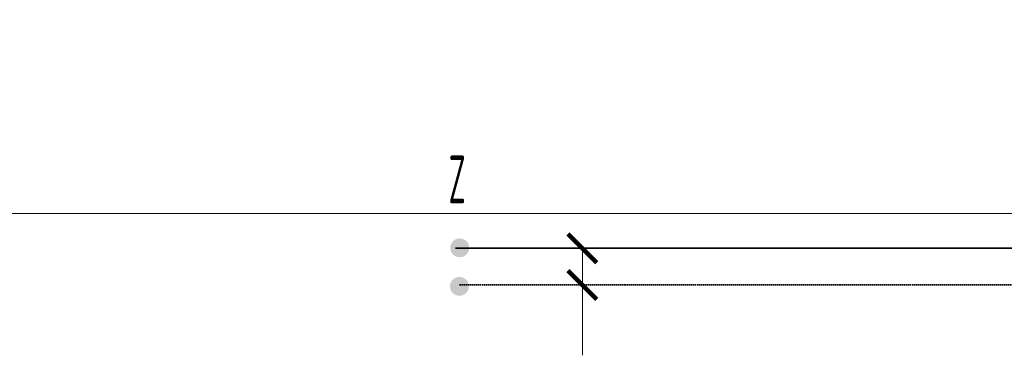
# Model space of a CAD drawing. Header units: millimetres. Extents: x 1279 to 58476, y -6899 to 74987.
# Tile 142 of 157: x 29250 to 31823, y -969 to -91. Entities that reach past the tile are written whole.
import ezdxf
from ezdxf.enums import TextEntityAlignment as Align

# ---------------------------------------------------------------- set-up
doc = ezdxf.new("R2010")
doc.units = ezdxf.units.MM
for name, pattern in [('phl_thick', [0]), ('VERDECKT', [9.525, 6.35, -3.175]), ('ČÁRKOVANÁ', [0.75, 0.5, -0.25])]:
    doc.linetypes.add(name, pattern=pattern)
for name, color, linetype, lineweight in [('JS_VYT_POPIS - OBECNĚ', 7, 'Continuous', 5), ('UT_KOTY - DIMENZE', 7, 'Continuous', 5), ('UT_POTRUBI - ZPÁTEČKA', 5, 'ČÁRKOVANÁ', 35), ('UT_SCHÉMA_PŘÍVOD', 10, 'Continuous', 35), ('UT_SCHÉMA_ZPÁTEČKA', 172, 'VERDECKT', 35), ('VZT_50 POPIS - OBECNE', 7, 'Continuous', 5)]:
    doc.layers.add(name, color=color, linetype=linetype, lineweight=lineweight)
doc.styles.add('ISOCP 2.5', font='isocp.shx', dxfattribs={"width": 0.6, "height": 2.5})
doc.styles.add('VZT_POPIS', font='isocp.shx', dxfattribs={"width": 0.6, "height": 125})

# ---------------------------------------------------------------- blocks, each defined once
blk = doc.blocks.new('_ArchTick')
at = {"color": 0, "linetype": 'ByBlock', "const_width": 0.15}
blk.add_lwpolyline([(-0.5, -0.5), (0.5, 0.5)], dxfattribs=at)

msp = doc.modelspace()

# ---------------------------------------------------------------- hatches: boundary and pattern name
at = {"layer": 'UT_SCHÉMA_PŘÍVOD'}
msp.add_hatch(color=256, dxfattribs=at).paths.add_polyline_path([(30375.1, -687.6, 1), (30424.4, -687.6, 1)])
at = {"layer": 'UT_SCHÉMA_ZPÁTEČKA', "ltscale": 0.3}
msp.add_hatch(color=256, dxfattribs=at).paths.add_polyline_path([(30423.6, -788.3, -1), (30374.3, -788.3, -1)])

# ---------------------------------------------------------------- linework, layer by layer
at = {"layer": 'UT_KOTY - DIMENZE'}
for points in [[(30720.1, -688.9), (30720.1, -968.7)], [(30720.1, -784.8), (30720.1, -968.7)]]:
    msp.add_lwpolyline(points, dxfattribs=at)
at = {"layer": 'UT_POTRUBI - ZPÁTEČKA', "ltscale": 7}
msp.add_line((30399.3, -784.8), (41391.5, -784.8), dxfattribs=at)
at = {"layer": 'UT_SCHÉMA_PŘÍVOD'}
msp.add_line((30388.8, -688.9), (41491.5, -688.9), dxfattribs=at)
at = {"layer": 'VZT_50 POPIS - OBECNE', "linetype": 'phl_thick'}
msp.add_line((1278.8, -598.1), (52959, -598.1), dxfattribs=at)

# ---------------------------------------------------------------- block references
at = {"layer": 'UT_KOTY - DIMENZE', "xscale": 75, "yscale": 75, "zscale": 75, "rotation": 90}
for p in [(30720.1, -688.9), (30720.1, -784.8)]:
    msp.add_blockref('_ArchTick', p, dxfattribs=at)

# ---------------------------------------------------------------- texts
at = {"layer": 'JS_VYT_POPIS - OBECNĚ', "style": 'VZT_POPIS', "width": 0.5}
msp.add_text('Z', height=125, dxfattribs=at).set_placement((30415.3, -508.6), align=Align.MIDDLE_RIGHT)
at = {"layer": 'UT_KOTY - DIMENZE', "insert": (32717.3, -93.2), "char_height": 125, "attachment_point": 3, "style": 'ISOCP 2.5'}
msp.add_mtext('PEX 32x4,7 - IZ30', dxfattribs=at)
at = {"layer": 'UT_KOTY - DIMENZE', "insert": (30570.1, -1740), "char_height": 125, "attachment_point": 1, "rotation": 90, "style": 'ISOCP 2.5'}
msp.add_mtext('PEX 25x3,7- IZ30', dxfattribs=at)

doc.saveas('drawing.dxf')
